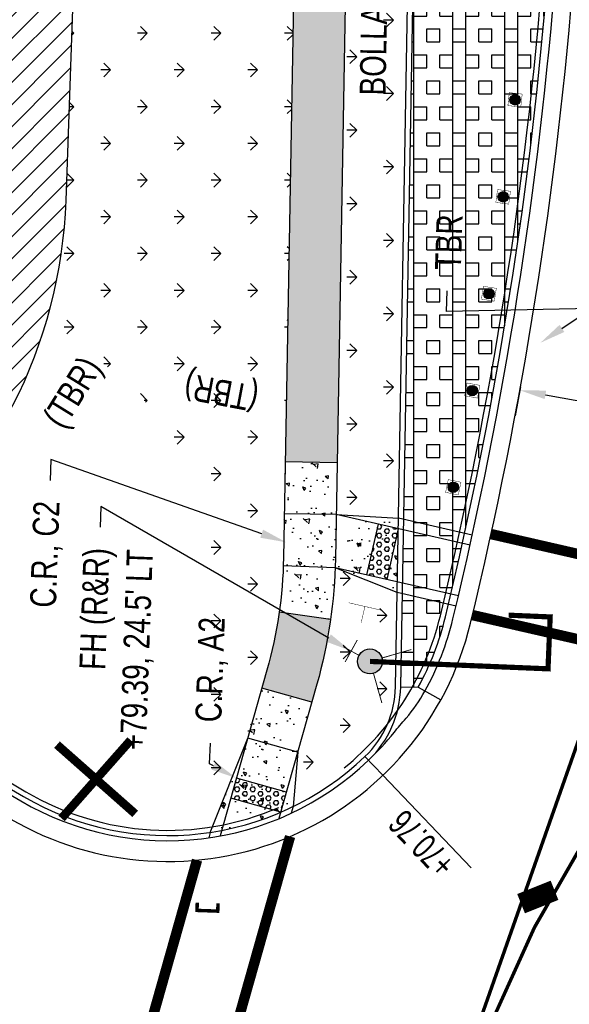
# Model space of a CAD drawing. Header units: feet. Extents: x 161194 to 165526, y 286511 to 289383.
# Tile 8 of 34: x 161374 to 161426, y 288899 to 288994. Entities that reach past the tile are written whole.
import ezdxf
from ezdxf import colors
from ezdxf.entities.mleader import LeaderData, LeaderLine
from ezdxf.math import Vec2, Vec3

# ---------------------------------------------------------------- set-up
doc = ezdxf.new("R2010")
doc.units = ezdxf.units.FT
doc.header["$MEASUREMENT"] = 0
for name, color, linetype in [('DR_P_Text', 1, 'Continuous'), ('DR_P_Underdrain', 1, 'Continuous'), ('PM_P_Edge_Line', 7, 'Continuous'), ('PV_P_Curb', 6, 'Continuous'), ('PV_P_Drive', 1, 'Continuous'), ('PV_P_EOP', 7, 'Continuous'), ('PV_P_Walk', 4, 'Continuous'), ('RD_P_Cells', 1, 'Continuous'), ('RD_P_Text', 1, 'Continuous'), ('SC_Shading1', 247, 'Continuous'), ('SC_Shading2', 255, 'Continuous'), ('SN_P_Signs', 1, 'Continuous'), ('UT_X_Water_Cells', 141, 'Continuous'), ('VG_P_Text', 2, 'Continuous')]:
    doc.layers.add(name, color=color, linetype=linetype)
doc.layers.add('UT_P_Water', color=5, linetype='Continuous', true_color=0x0000ff)
doc.styles.add('Slanted-Normal', font='font31.shx', dxfattribs={"height": 0.1})
doc.styles.get("Standard").update_dxf_attribs({"font": 'font31.shx'})
doc.dimstyles.new('COEC', dxfattribs={"dimscale": 13.9, "dimtxt": 0.18, "dimasz": 0.18, "dimexe": 0.18, "dimexo": 0.0625, "dimgap": 0.09, "dimtad": 1, "dimzin": 0, "dimdsep": 46, "dimtxsty": 'Standard', "dimcen": 0.09, "dimclrd": 256, "dimclre": 256, "dimclrt": 256, "dimaunit": 1, "dimadec": 4, "dimazin": 0, "dimtfac": 1, "dimtofl": 0, "dimtmove": 0, "dimatfit": 3, "dimfxl": 1, "dimtolj": 1, "dimtzin": 0, "dimlwd": -1, "dimlwe": -1, "dimarcsym": 0})

# ---------------------------------------------------------------- blocks, each defined once
blk = doc.blocks.new('*D1315')
at = {"layer": 'Defpoints', "color": 0, "transparency": 16777216}
for p in [(161421.8981445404, 288959.2072913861), (161439.5737382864, 288956.0565203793), (161439.3382628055, 288954.7355202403)]:
    blk.add_point(p, dxfattribs=at)
at = {"layer": 'DR_P_Text', "transparency": 16777216}
for p, q in [((161421.7226553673, 288958.2228100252), (161421.2239461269, 288955.4250878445)), ((161424.1238724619, 288957.4475683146), (161436.877059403, 288955.1742431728)), ((161439.3982491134, 288955.0720390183), (161438.899539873, 288952.2743168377))]:
    blk.add_line(p, q, dxfattribs=at)
for points in [[(161424.1969929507, 288957.8577688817), (161424.0507519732, 288957.0373677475), (161421.6626690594, 288957.8862912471)], [(161436.9501798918, 288955.5844437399), (161436.8039389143, 288954.7640426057), (161439.3382628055, 288954.7355202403)]]:
    blk.add_solid(points, dxfattribs=at)
at = {"layer": 'DR_P_Text', "transparency": 16777216, "insert": (161430.8953165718, 288958.5259888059), "char_height": 2.5, "attachment_point": 5, "rotation": 349.8928737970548}
blk.add_mtext("\\A1;{\\W0.8;18.0'}", dxfattribs=at)
blk = doc.blocks.new('FH')
at = {"layer": 'Defpoints'}
blk.add_point((-4.166666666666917e-05, 0.0001572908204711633), dxfattribs=at)
at = {"layer": 'UT_X_Water_Cells', "color": 133, "linetype": 'Continuous', "lineweight": 0}
for p, q in [((-8.333333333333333e-05, 0.06016666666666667), (-8.333333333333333e-05, 0.1461666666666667)), ((0.05991666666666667, 0.1031666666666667), (-0.06008333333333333, 0.1031666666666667)), ((-0.04233333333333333, -0.04241666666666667), (-0.1463333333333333, -0.1463333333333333)), ((0.04225, -0.04241666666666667), (0.14625, -0.1463333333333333))]:
    blk.add_line(p, q, dxfattribs=at)
for start, end in [(68.13946111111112, 112.0379833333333), (140.0209916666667, 184.0629333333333), (356.016475, 39.98885277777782), (211.8787722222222, 255.8479305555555), (283.8238944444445, 329.9096694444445)]:
    blk.add_arc((0, 0), 0.06, start, end, dxfattribs=at)

msp = doc.modelspace()

# ---------------------------------------------------------------- hatches: boundary and pattern name
at = {"layer": 'RD_P_Cells'}
h = msp.add_hatch(color=1, dxfattribs=at)
h.dxf.hatch_style = 1
edge = h.paths.add_edge_path()
edge.add_arc((161421.1995269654, 288985.8436367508), 0.5, 0, 360)
h = msp.add_hatch(color=1, dxfattribs=at)
h.dxf.hatch_style = 1
edge = h.paths.add_edge_path()
edge.add_arc((161420.0524865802, 288976.5078926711), 0.5, 0, 360)
h = msp.add_hatch(color=1, dxfattribs=at)
h.dxf.hatch_style = 1
edge = h.paths.add_edge_path()
edge.add_arc((161418.6802573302, 288967.1800776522), 0.5, 0, 360)
h = msp.add_hatch(color=1, dxfattribs=at)
h.dxf.hatch_style = 1
edge = h.paths.add_edge_path()
edge.add_arc((161417.0810380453, 288957.8602551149), 0.5, 0, 360)
h = msp.add_hatch(color=1, dxfattribs=at)
h.dxf.hatch_style = 1
edge = h.paths.add_edge_path()
edge.add_arc((161415.252598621, 288948.5484519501), 0.5, 0, 360)
at = {"layer": 'SC_Shading1'}
h = msp.add_hatch(dxfattribs=at)
h.set_pattern_fill('GRASS', color=256, scale=5, angle=90)
h.set_pattern_definition([(180, (69.98679537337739, -19.96842084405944), (-3.535533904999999, -3.535533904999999), [0.9375, -6.133567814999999]), (135, (69.98679537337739, -19.96842084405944), (-3.535533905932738, -3.535533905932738), [0.9375, -4.0625]), (225, (69.98679537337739, -19.96842084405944), (3.535533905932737, -3.535533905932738), [0.9375, -4.0625])])
edge = h.paths.add_edge_path()
edge.add_line((161377.9763131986, 288976.1707638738), (161378.5695410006, 288993.0186978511))
edge.add_line((161378.5695410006, 288993.0186978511), (161378.5835923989, 288993.0289194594))
edge.add_arc((161365.6728039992, 289021.7043015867), 31.44782977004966, 294.2391536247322, 297.6987552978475)
edge.add_arc((161372.9265721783, 289007.8871798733), 15.84238183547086, 297.6987552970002, 311.0617994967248)
edge.add_arc((161357.0068776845, 289026.1608485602), 40.07796806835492, 311.0617994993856, 317.598586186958)
edge.add_line((161386.6020003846, 288999.1354487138), (161387.454868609, 289000.0932769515))
edge.add_line((161387.454868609, 289000.0932769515), (161387.4805963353, 289000.1115406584))
edge.add_line((161387.4805963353, 289000.1115406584), (161389.8849999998, 289003.1170000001))
edge.add_arc((161379.1042275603, 289011.128020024), 13.43136241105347, 323.3845484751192, 344.2375677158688)
edge.add_arc((161365.6599141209, 289014.9322175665), 27.40352913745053, 344.2187344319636, 358.7575021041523)
edge.add_line((161393.057, 289014.338), (161390.2850000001, 289021.2820000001))
edge.add_arc((161373.130396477, 289012.5710789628), 19.23955735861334, 26.92096467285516, 34.77632201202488)
edge.add_arc((161382.2776420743, 289018.9229756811), 8.103189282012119, 34.77632201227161, 46.89359665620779)
edge.add_arc((161367.3414999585, 289002.9654412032), 29.96025330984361, 46.89359666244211, 51.17480077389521)
edge.add_arc((161363.2153500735, 288997.8381651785), 36.54159605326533, 51.17480074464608, 55.05118403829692)
edge.add_arc((161379.6947050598, 289021.4179279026), 7.774004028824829, 55.0511840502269, 70.27298985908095)
edge.add_arc((161376.2499785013, 289011.8114516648), 17.97942056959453, 70.27298984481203, 80.26546991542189)
edge.add_line((161379.29, 289029.5320000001), (161379.1511029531, 289029.5483988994))
edge.add_arc((161364.7043615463, 289025.5121057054), 15.00000000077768, 15.60989843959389, 73.85656077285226)
edge.add_line((161368.8750064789, 289039.920635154), (161368.8837324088, 289039.95989946))
edge.add_line((161368.8837324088, 289039.95989946), (161371.1060000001, 289039.8799999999))
edge.add_line((161371.1060000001, 289039.8799999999), (161371.8713514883, 289059.6393529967))
edge.add_line((161371.8713514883, 289059.6393529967), (161372.234559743, 289059.632016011))
edge.add_arc((161372.9658661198, 289081.6198578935), 21.99999999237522, 268.095068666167, 281.3586873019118)
edge.add_line((161377.2987764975, 289060.0507622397), (161377.3779921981, 289060.0641562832))
edge.add_line((161377.3779921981, 289060.0641562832), (161377.0138816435, 289051.34851483))
edge.add_line((161377.0138816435, 289051.34851483), (161376.5290000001, 289039.7420000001))
edge.add_line((161376.5290000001, 289039.7420000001), (161379.7239999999, 289039.9449999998))
edge.add_arc((161375.2926602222, 289059.9096888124), 20.45056409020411, 282.5144280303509, 292.3564484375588)
edge.add_arc((161379.6903666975, 289049.216991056), 8.888833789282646, 292.3564484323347, 307.3089393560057)
edge.add_arc((161366.6595564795, 289066.3168392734), 30.38782967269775, 307.3089393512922, 312.0969365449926)
edge.add_line((161387.0311608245, 289043.7687145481), (161389.398, 289046.0499999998))
edge.add_arc((161380.2703753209, 289054.9280496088), 12.73315739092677, 315.7941209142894, 330.8611539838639)
edge.add_line((161391.3920534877, 289048.7279228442), (161391.6343482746, 289049.1732898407))
edge.add_line((161391.6343482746, 289049.1732898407), (161391.6653235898, 289049.1825772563))
edge.add_arc((161466.150104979, 289102.3264135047), 91.49999994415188, 215.5073195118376, 219.8243529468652)
edge.add_arc((161389.3489667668, 289038.2827943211), 8.499999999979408, 5.087005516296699, 39.824352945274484, ccw=False)
edge.add_line((161397.8154869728, 289039.0364756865), (161399.7476642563, 289017.3312581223))
edge.add_arc((161311.5962479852, 289009.4841050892), 88.5000000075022, -1.0168936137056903, 5.087005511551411, ccw=False)
edge.add_line((161400.082309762, 289007.9134770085), (161399.495161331, 288974.834702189))
edge.add_line((161399.495161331, 288974.834702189), (161398.9080129, 288941.7559273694))
edge.add_arc((161356.4147064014, 288942.5101837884), 42.49999999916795, 344.2142185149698, 358.98310639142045, ccw=False)
edge.add_line((161397.3118415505, 288930.9484219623), (161395.4610916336, 288924.4018098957))
edge.add_line((161395.4610916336, 288924.4018098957), (161391.8576336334, 288915.3312970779))
edge.add_line((161391.8576336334, 288915.3312970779), (161389.5500807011, 288915.0827232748))
edge.add_line((161389.5500807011, 288915.0827232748), (161389.5401191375, 288915.1574558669))
edge.add_line((161389.5401191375, 288915.1574558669), (161390.443, 288943.0860000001))
edge.add_arc((161367.7916543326, 288944.6277441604), 22.70375377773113, 356.1062180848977, 365.9900956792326)
edge.add_arc((161381.3714347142, 288946.0526632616), 9.049420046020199, 5.990095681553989, 21.67508223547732)
edge.add_arc((161358.9447918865, 288937.1393140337), 33.18242862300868, 21.67508223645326, 32.19832708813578)
edge.add_arc((161372.592070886, 288945.7329078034), 17.05487214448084, 32.1983270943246, 46.89640067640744)
edge.add_arc((161357.1938897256, 288929.2801244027), 39.58924732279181, 46.89640067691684, 56.56401746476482)
edge.add_arc((161371.7909424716, 288951.3874939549), 13.09755546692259, 56.56401745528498, 71.80176409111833)
edge.add_line((161375.8813833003, 288963.8299315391), (161375.8767706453, 288963.8402938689))
edge.add_arc((161331.0054213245, 288977.824642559), 46.99999998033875, 342.6901303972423, 357.9834077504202)
at = {"layer": 'SC_Shading1', "true_color": 0x7ac1d6}
h = msp.add_hatch(dxfattribs=at)
h.set_pattern_fill('BOX', color=133, scale=5)
h.set_pattern_definition([(90, (-34.79749868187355, 38.91155281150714), (-5, 3.061616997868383e-16), []), (90, (-33.54749868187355, 38.91155281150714), (-5, 3.061616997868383e-16), []), (0, (-34.79749868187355, 38.91155281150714), (0, 5), [-1.25, 1.25]), (0, (-34.79749868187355, 40.16155281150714), (0, 5), [-1.25, 1.25]), (0, (-34.79749868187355, 41.41155281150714), (0, 5), [1.25, -1.25]), (0, (-34.79749868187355, 42.66155281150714), (0, 5), [1.25, -1.25]), (90, (-32.29749868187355, 38.91155281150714), (-5, 3.061616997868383e-16), [1.25, -1.25]), (90, (-31.04749868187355, 38.91155281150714), (-5, 3.061616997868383e-16), [1.25, -1.25])])
edge = h.paths.add_edge_path()
edge.add_arc((161387.7611700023, 288942.5244761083), 27.50000000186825, 331.25112966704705, 346.41977044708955, ccw=False)
edge.add_line((161411.871416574, 288929.297760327), (161410.1892218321, 288929.3276192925))
edge.add_line((161410.1892218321, 288929.3276192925), (161411.5804985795, 289007.7093840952))
edge.add_arc((161311.596248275, 289009.4841050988), 99.99999971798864, 358.9831063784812, 365.0870055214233)
edge.add_line((161411.2023680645, 289018.3509446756), (161409.270190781, 289040.0561622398))
edge.add_line((161409.270190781, 289040.0561622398), (161409.2371863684, 289040.3943627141))
edge.add_line((161409.2371863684, 289040.3943627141), (161411.3408407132, 289041.8182593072))
edge.add_arc((161347.1607197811, 288998.3767805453), 77.49999999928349, 4.624357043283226, 34.09281915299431, ccw=False)
edge.add_arc((161387.0305075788, 289001.6016868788), 37.50000000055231, -4.429120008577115, 4.624357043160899, ccw=False)
edge.add_arc((161028.1056001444, 289029.4029605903), 397.499999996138, 346.41977044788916, 355.57087999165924, ccw=False)
at = {"layer": 'SC_Shading1'}
h = msp.add_hatch(dxfattribs=at)
h.set_pattern_fill('ANSI31', color=256, scale=12)
h.set_pattern_definition([(45, (-3.438726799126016, 117.8500592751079), (-1.060660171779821, 1.060660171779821), [])])
edge = h.paths.add_edge_path()
edge.add_line((161363.9849836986, 288976.6634085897), (161365.338855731, 289015.1139777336))
edge.add_arc((161350.3481455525, 289015.641811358), 14.99999999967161, 357.9834077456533, 449.4807186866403)
edge.add_line((161350.4840912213, 289030.6411953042), (161347.2739695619, 289030.6702899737))
edge.add_line((161347.2739695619, 289030.6702899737), (161347.3646000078, 289040.6698792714))
edge.add_line((161347.3646000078, 289040.6698792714), (161364.8403072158, 289040.5114896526))
edge.add_arc((161364.704361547, 289025.5121057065), 14.99999999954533, -2.01659225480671, 89.48071868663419, ccw=False)
edge.add_line((161379.6950717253, 289024.984272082), (161377.9763131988, 288976.1707638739))
edge.add_arc((161331.005421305, 288977.8246425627), 47.0000000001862, 310.71895382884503, 357.9834077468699, ccw=False)
edge.add_line((161361.6658320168, 288942.2024694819), (161352.6814990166, 288952.9419647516))
edge.add_arc((161331.0054213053, 288977.8246425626), 32.99999999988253, 311.0601398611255, 357.9834077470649)
h = msp.add_hatch(dxfattribs=at)
h.set_pattern_fill('GRASS', color=256, scale=5, angle=90)
h.set_pattern_definition([(180, (118.4270578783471, 83.83454682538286), (-3.535533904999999, -3.535533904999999), [0.9375, -6.133567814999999]), (135, (118.4270578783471, 83.83454682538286), (-3.535533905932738, -3.535533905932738), [0.9375, -4.0625]), (225, (118.4270578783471, 83.83454682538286), (3.535533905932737, -3.535533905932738), [0.9375, -4.0625])])
edge = h.paths.add_edge_path()
edge.add_arc((161311.5962479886, 289009.4841050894), 93.50000000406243, 358.9831063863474, 365.087005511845)
edge.add_line((161404.7279702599, 289017.774600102), (161403.0278405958, 289036.8730982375))
edge.add_line((161403.0278405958, 289036.8730982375), (161408.7721601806, 289040.0118280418))
edge.add_line((161408.7721601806, 289040.0118280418), (161410.7043374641, 289018.3066104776))
edge.add_arc((161311.5962483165, 289009.484105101), 99.49999967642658, -1.0168936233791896, 5.087005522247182, ccw=False)
edge.add_line((161411.0805773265, 289007.7182577), (161409.9774298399, 288945.569122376))
edge.add_line((161409.9774298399, 288945.569122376), (161403.9826360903, 288945.9156779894))
edge.add_line((161403.9826360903, 288945.9156779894), (161405.0815222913, 289007.8247409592))
h = msp.add_hatch(dxfattribs=at)
h.set_pattern_fill('AR-CONC', color=256, scale=0.5, angle=90)
h.set_pattern_definition([(140, (-58.71760824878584, 27.62936063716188), (0.3137606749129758, 3.586300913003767), [0.375, -4.125]), (85.00000000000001, (-58.71760824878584, 27.62936063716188), (-3.760960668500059, -0.6937566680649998), [0.3, -3.3]), (190.45144446, (-58.69146152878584, 27.92821904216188), (-3.447199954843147, 2.89254423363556), [0.31870096, -3.50571056]), (136.1842, (-59.71760824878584, 27.62936063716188), (0.827596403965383, 5.336206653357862), [0.5624999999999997, -6.187499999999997]), (186.63563549, (-59.64864171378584, 28.07404436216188), (-4.870593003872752, 4.673309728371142), [0.47805171, -5.258568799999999]), (81.18416399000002, (-59.71760824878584, 27.62936063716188), (-4.870593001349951, 4.673309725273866), [0.45, -4.950000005]), (111, (-59.46760824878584, 28.12936063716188), (2.013094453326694, 2.984535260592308), [0.375, -4.125]), (56.00000000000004, (-59.46760824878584, 28.12936063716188), (-3.625750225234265, 1.216576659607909), [0.3, -3.3]), (161.45144474, (-59.29985037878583, 28.37807190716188), (-1.612655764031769, 4.201111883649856), [0.3187009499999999, -3.505710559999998]), (127.5, (-58.71760824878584, 27.62936063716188), (-1.664469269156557, 0.06079927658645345), [0, -3.26, 0, -3.35, 0, -3.3125]), (97.49999999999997, (-58.71760824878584, 27.62936063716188), (-1.972058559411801, 1.315347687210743), [0, -1.91, 0, -3.185, 0, -1.2625]), (57.49999999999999, (-58.71760824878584, 26.51436063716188), (0.1127743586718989, 2.669112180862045), [0, -1.249999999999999, 0, -3.899999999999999, 0, -5.174999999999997]), (47.5, (-58.71760824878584, 26.01436063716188), (-0.5005249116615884, 2.915930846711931), [0, -1.625, 0, -2.59, 0, -3.675])])
edge = h.paths.add_edge_path()
edge.add_line((161404.0713721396, 288950.9148905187), (161403.9826360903, 288945.9156779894))
edge.add_line((161403.9826360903, 288945.9156779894), (161409.9774298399, 288945.569122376))
edge.add_line((161409.9774298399, 288945.569122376), (161409.8504811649, 288938.4170865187))
edge.add_line((161409.8504811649, 288938.4170865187), (161403.8842278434, 288940.8088507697))
edge.add_arc((161356.4147062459, 288942.5101838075), 47.50000015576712, 351.9050388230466, 357.94736722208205, ccw=False)
edge.add_line((161403.4414185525, 288935.8215109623), (161398.491238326, 288936.5255817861))
edge.add_arc((161356.4147066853, 288942.5101837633), 42.4999997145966, 351.9050387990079, 358.9831064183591)
edge.add_line((161398.9080128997, 288941.7559273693), (161399.0721596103, 288951.003626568))
edge.add_line((161399.0721596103, 288951.003626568), (161404.0713721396, 288950.9148905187))
h = msp.add_hatch(dxfattribs=at)
h.set_pattern_fill('HEX', color=256, scale=2)
h.set_pattern_definition([(0, (-47.49723542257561, 28.08516161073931), (0, 0.4330127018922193), [0.25, -0.5]), (120, (-47.49723542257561, 28.08516161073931), (-0.375, -0.2165063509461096), [0.2499999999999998, -0.4999999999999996]), (59.99999999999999, (-47.24723542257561, 28.08516161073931), (-0.3749999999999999, 0.2165063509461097), [0.25, -0.5])])
h.paths.add_polyline_path([(161408.0097320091, 288944.9937288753), (161409.9592943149, 288944.5474029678), (161408.8434795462, 288939.6734972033), (161406.8939172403, 288940.1198231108)])
h = msp.add_hatch(dxfattribs=at)
h.set_pattern_fill('GRASS', color=256, scale=5, angle=90)
h.set_pattern_definition([(180, (93.03945728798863, 22.99444072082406), (-3.535533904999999, -3.535533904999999), [0.9375, -6.133567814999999]), (135, (93.03945728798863, 22.99444072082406), (-3.535533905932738, -3.535533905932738), [0.9375, -4.0625]), (225, (93.03945728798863, 22.99444072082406), (3.535533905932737, -3.535533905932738), [0.9375, -4.0625])])
edge = h.paths.add_edge_path()
edge.add_arc((161356.414706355, 288942.510183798), 47.50000004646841, 344.214218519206, 357.947367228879)
edge.add_line((161403.8842278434, 288940.8088507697), (161409.8504811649, 288938.4170865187))
edge.add_line((161409.8504811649, 288938.4170865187), (161409.6893005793, 288929.3364928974))
edge.add_arc((161400.1907967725, 288929.5050913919), 9.500000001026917, 313.67245946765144, 358.9831063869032, ccw=False)
edge.add_arc((161387.7611699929, 288942.5244761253), 27.50000002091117, 296.0421638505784, 313.6724594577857, ccw=False)
edge.add_line((161399.8345623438, 288917.8165179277), (161400.2725192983, 288923.041602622))
edge.add_line((161400.2725192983, 288923.041602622), (161402.1232692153, 288929.5882146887))
h = msp.add_hatch(dxfattribs=at)
h.set_pattern_fill('AR-CONC', color=256, scale=0.5, angle=90)
h.set_pattern_definition([(140, (-64.01273831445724, 7.364546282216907), (0.3137606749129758, 3.586300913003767), [0.375, -4.125]), (85.00000000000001, (-64.01273831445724, 7.364546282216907), (-3.760960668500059, -0.6937566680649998), [0.3, -3.3]), (190.45144446, (-63.98659159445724, 7.663404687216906), (-3.447199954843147, 2.89254423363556), [0.31870096, -3.50571056]), (136.1842, (-65.01273831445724, 7.364546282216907), (0.827596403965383, 5.336206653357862), [0.5624999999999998, -6.187499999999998]), (186.63563549, (-64.94377177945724, 7.809230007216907), (-4.870593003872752, 4.673309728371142), [0.47805171, -5.258568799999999]), (81.18416399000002, (-65.01273831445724, 7.364546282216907), (-4.870593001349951, 4.673309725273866), [0.45, -4.950000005]), (111, (-64.76273831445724, 7.864546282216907), (2.013094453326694, 2.984535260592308), [0.375, -4.125]), (56.00000000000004, (-64.76273831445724, 7.864546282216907), (-3.625750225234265, 1.216576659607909), [0.3, -3.3]), (161.45144474, (-64.59498044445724, 8.113257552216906), (-1.612655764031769, 4.201111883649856), [0.3187009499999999, -3.505710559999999]), (127.5, (-64.01273831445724, 7.364546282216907), (-1.664469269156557, 0.06079927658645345), [0, -3.26, 0, -3.35, 0, -3.3125]), (97.5, (-64.01273831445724, 7.364546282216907), (-1.972058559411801, 1.315347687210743), [0, -1.91, 0, -3.185, 0, -1.2625]), (57.49999999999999, (-64.01273831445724, 6.249546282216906), (0.1127743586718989, 2.669112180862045), [0, -1.25, 0, -3.899999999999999, 0, -5.174999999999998]), (47.5, (-64.01273831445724, 5.749546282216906), (-0.5005249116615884, 2.915930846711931), [0, -1.625, 0, -2.59, 0, -3.675])])
edge = h.paths.add_edge_path()
edge.add_line((161401.632726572, 288927.8530302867), (161400.2725192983, 288923.041602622))
edge.add_line((161400.2725192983, 288923.041602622), (161399.8345623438, 288917.8165179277))
edge.add_arc((161387.7611700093, 288942.524476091), 27.49999998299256, 278.5667959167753, 296.0421638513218, ccw=False)
edge.add_line((161391.8576336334, 288915.3312970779), (161395.4610916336, 288924.4018098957))
edge.add_line((161395.4610916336, 288924.4018098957), (161396.8212989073, 288929.2132375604))
edge.add_line((161396.8212989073, 288929.2132375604), (161401.632726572, 288927.8530302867))
h = msp.add_hatch(dxfattribs=at)
h.set_pattern_fill('HEX', color=256, scale=2)
h.set_pattern_definition([(0, (-58.17042040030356, 5.400949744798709), (0, 0.4330127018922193), [0.25, -0.5]), (120, (-58.17042040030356, 5.400949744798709), (-0.375, -0.2165063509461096), [0.2499999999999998, -0.4999999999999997]), (59.99999999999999, (-57.92042040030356, 5.400949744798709), (-0.3749999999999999, 0.2165063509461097), [0.25, -0.5])])
h.paths.add_polyline_path([(161394.3729258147, 288920.552667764), (161399.1843534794, 288919.1924604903), (161398.6402705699, 288917.2678894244), (161393.8288429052, 288918.6280966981)])
at = {"layer": 'SC_Shading2'}
h = msp.add_hatch(color=256, dxfattribs=at)
h.dxf.hatch_style = 1
edge = h.paths.add_edge_path()
edge.add_line((161398.4908765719, 289031.4494502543), (161403.4711825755, 289031.892792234))
edge.add_line((161403.4711825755, 289031.892792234), (161404.7279702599, 289017.774600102))
edge.add_arc((161311.5962482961, 289009.4841051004), 93.49999969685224, -1.0168936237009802, 5.087005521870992, ccw=False)
edge.add_line((161405.0815222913, 289007.8247409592), (161404.0713721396, 288950.9148905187))
edge.add_line((161404.0713721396, 288950.9148905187), (161399.0721596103, 288951.003626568))
edge.add_line((161399.0721596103, 288951.003626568), (161400.082309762, 289007.9134770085))
edge.add_arc((161311.5962483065, 289009.4841051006), 88.4999996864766, 358.9831063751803, 365.0870055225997)
edge.add_line((161399.7476642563, 289017.3312581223), (161398.4908765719, 289031.4494502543))
h = msp.add_hatch(color=256, dxfattribs=at)
h.dxf.hatch_style = 1
edge = h.paths.add_edge_path()
edge.add_arc((161356.4147063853, 288942.5101837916), 42.50000001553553, 344.21421851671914, 351.905038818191, ccw=False)
edge.add_line((161397.3118415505, 288930.9484219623), (161396.8212989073, 288929.2132375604))
edge.add_line((161396.8212989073, 288929.2132375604), (161401.632726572, 288927.8530302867))
edge.add_line((161401.632726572, 288927.8530302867), (161402.1232692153, 288929.5882146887))
edge.add_arc((161356.4147064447, 288942.5101837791), 47.4999999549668, 344.2142185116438, 351.9050388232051)
edge.add_line((161403.4414185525, 288935.8215109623), (161398.491238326, 288936.5255817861))
at = {"layer": 'UT_P_Water'}
h = msp.add_hatch(color=256, dxfattribs=at)
h.dxf.hatch_style = 1
edge = h.paths.add_edge_path()
edge.add_arc((161407.2292151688, 288931.7860168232), 1.199824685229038, 421.0886066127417, 781.0886066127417)

# ---------------------------------------------------------------- linework, layer by layer
at = {"layer": 'DR_P_Underdrain', "flags": 128}
for points in [[(161404.7548073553, 288921.5431441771, 0.1647167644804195), (161414.0063061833, 288936.1846948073, 0.03995048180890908), (161423.920011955, 288998.7443337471, 0.0395238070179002), (161423.9100612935, 289004.5847252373)], [(161253.3294386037, 288992.677452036, -0.2099692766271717), (161348.859620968, 288941.03426585, 0.09519770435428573), (161372.9813551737, 288919.89082131), (161374.1147279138, 288919.2269522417, 0.2388336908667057), (161398.4714630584, 288917.7396092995)]]:
    msp.add_lwpolyline(points, format="xyb", dxfattribs=at)
at = {"layer": 'PM_P_Edge_Line', "const_width": 1, "flags": 128}
for points in [[(161434.1225990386, 288940.5543482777), (161418.8912170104, 288944.0413670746)], [(161431.4517349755, 288932.9588361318), (161417.1059133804, 288936.2431178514)], [(161387.0102373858, 288870.6153941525), (161399.5390149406, 288914.9331302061)], [(161381.4436591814, 288880.3321570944), (161390.5821172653, 288912.6573996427)]]:
    msp.add_lwpolyline(points, dxfattribs=at)
at = {"layer": 'PM_P_Edge_Line', "color": 2, "const_width": 0.333}
msp.add_lwpolyline([(161398.1733906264, 288768.2805105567), (161399.5809469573, 288808.2557377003, -0.07863137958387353), (161415.7274927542, 288891.2561313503), (161430.4706887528, 288933.1834333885)], format="xyb", dxfattribs=at)
at = {"layer": 'PM_P_Edge_Line', "color": 2, "const_width": 0.333, "flags": 128}
msp.add_lwpolyline([(161399.1727713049, 288768.2453216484), (161400.5803276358, 288808.220548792, -0.08561412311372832), (161419.3216467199, 288897.9037296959, -0.09697419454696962), (161438.8195301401, 288928.3121956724, -0.08982878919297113)], format="xyb", dxfattribs=at)
at = {"layer": 'PM_P_Edge_Line', "color": 2, "const_width": 2, "flags": 128}
msp.add_lwpolyline([(161424.9993608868, 288909.754900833), (161421.7790751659, 288908.4658682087)], dxfattribs=at)
at = {"layer": 'PV_P_Curb', "flags": 128}
for points in [[(161407.0961449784, 288922.2720998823, 0.2003218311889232), (161410.1892218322, 288929.3276192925), (161411.5804985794, 289007.7093840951, 0.02663958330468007), (161411.2023680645, 289018.3509446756), (161409.270190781, 289040.0561622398, 0.1527417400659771), (161404.7091944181, 289051.0915181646)], [(161415.2213587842, 288935.8911864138, 0.03995048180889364), (161425.1662789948, 288998.6478015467, 0.0395238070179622), (161425.1559921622, 289004.6855035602, 0.1409790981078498), (161409.8810105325, 289045.1659633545, 0.03264234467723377), (161407.3417483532, 289048.1430472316, -0.01852069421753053), (161405.1083948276, 289050.6165535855)], [(161414.4923272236, 288936.0672914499, 0.03995048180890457), (161424.4185187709, 288998.705720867)], [(161243.5354003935, 288992.6218874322, -0.2289954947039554), (161348.4650165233, 288940.727203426, 0.09519770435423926), (161372.7286432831, 288919.4593856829), (161373.8620160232, 288918.7955166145)], [(161243.5308688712, 288992.1219079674, -0.2289954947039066), (161348.0704120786, 288940.420141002, 0.09519770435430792), (161372.4759313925, 288919.0279500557), (161373.6093041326, 288918.3640809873, 0.3347503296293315), (161407.0961449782, 288922.2720998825, 0.3347503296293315)], [(161407.096144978, 288922.2720998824, 0.03236430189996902), (161409.5480565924, 288924.9366515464, -0.00899509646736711), (161410.7029911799, 288926.3158081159, 0.05339391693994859), (161412.5289687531, 288928.9370317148)]]:
    msp.add_lwpolyline(points, format="xyb", dxfattribs=at)
for points in [[(161409.6893005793, 288929.3364928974), (161411.0805773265, 289007.7182577)], [(161410.189221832, 288929.3276192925), (161411.871416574, 288929.297760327)], [(161411.871416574, 288929.297760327), (161414.0632571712, 288928.0953316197)], [(161406.7508775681, 288922.6337494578), (161408.4772146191, 288920.8255015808)]]:
    msp.add_lwpolyline(points, dxfattribs=at)
at = {"layer": 'PV_P_Curb'}
for centre, radius, start, end in [((161387.761170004, 288942.5244761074), 27.5, 331.2511296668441, 346.4197704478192), ((161387.761170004, 288942.5244761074), 28.25, 331.2511296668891, 346.4197704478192), ((161400.1907967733, 288929.5050913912), 9.5, 313.6724594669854, 358.9831063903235), ((161387.761170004, 288942.5244761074), 27.5, 239.6405120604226, 313.6724594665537)]:
    msp.add_arc(centre, radius, start, end, dxfattribs=at)
at = {"layer": 'PV_P_Drive', "flags": 128}
msp.add_lwpolyline([(161377.9763131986, 288976.1707638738), (161379.6950717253, 289024.984272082)], dxfattribs=at)
at = {"layer": 'PV_P_Drive'}
msp.add_arc((161331.0054213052, 288977.8246425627), 47, 307.8883576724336, 357.9834077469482, dxfattribs=at)
at = {"layer": 'PV_P_EOP', "flags": 128}
for points in [[(161416.9224324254, 288935.4802746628, 0.0399504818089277), (161426.9110528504, 288998.5126564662)], [(161243.512742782, 288990.1219901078, -0.2289954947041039), (161346.4919942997, 288939.1918913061, 0.095197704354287), (161371.4650838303, 288917.3022075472), (161372.5984565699, 288916.638338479, 0.5028342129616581), (161416.9224324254, 288935.4802746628)], [(161412.9705422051, 288797.7780834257), (161413.3224312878, 288807.7718902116, -0.1265633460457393), (161442.9411164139, 288908.1295359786, -0.253460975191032), (161492.0966353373, 288937.2987519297, 0.03987586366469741), (161501.9796208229, 288938.4784067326)]]:
    msp.add_lwpolyline(points, format="xyb", dxfattribs=at)
at = {"layer": 'PV_P_Walk', "flags": 128}
for points in [[(161384.856363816, 289129.3447627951, -0.04153520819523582), (161381.5973165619, 289121.7192747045, 0.1669113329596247), (161376.0417711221, 289086.4286727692, 0.06935285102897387), (161383.8229784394, 289062.3952949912, 0.06094180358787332), (161395.8770635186, 289043.7265019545, -0.1527417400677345), (161397.8154869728, 289039.0364756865), (161399.7476642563, 289017.3312581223, -0.02663958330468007), (161400.082309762, 289007.9134770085), (161398.9080129, 288941.7559273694, -0.06453078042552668), (161397.3118415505, 288930.9484219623), (161392.797853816, 288914.981204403)], [(161385.048698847, 289117.4529437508, 0.1558491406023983), (161380.9657237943, 289087.297401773, 0.1308476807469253), (161399.7171204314, 289046.9286829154, -0.1527417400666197), (161402.7957929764, 289039.4798176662), (161404.7279702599, 289017.774600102, -0.02663958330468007), (161405.0815222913, 289007.8247409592), (161403.9072254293, 288941.6671913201, -0.06453078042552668), (161402.1232692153, 288929.5882146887), (161398.4660436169, 288916.6516007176)]]:
    msp.add_lwpolyline(points, format="xyb", dxfattribs=at)
for points in [[(161404.0713721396, 288950.9148905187), (161399.0721596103, 288951.003626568)], [(161403.9826360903, 288945.9156779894), (161398.9834235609, 288946.0044140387)], [(161416.8624526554, 288942.9670182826), (161403.9826360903, 288945.9156779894)], [(161403.9826360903, 288945.9156779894), (161409.9774298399, 288945.569122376)], [(161417.0782724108, 288943.9434805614), (161409.9774298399, 288945.569122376)], [(161408.0097320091, 288944.9937288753), (161406.8939172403, 288940.1198231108)], [(161409.9592943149, 288944.5474029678), (161408.8434795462, 288939.6734972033)], [(161403.8842278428, 288940.8088507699), (161398.8874361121, 288940.9879384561)], [(161415.7466378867, 288938.0931125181), (161403.8842278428, 288940.8088507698)], [(161409.8504811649, 288938.4170865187), (161403.8842278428, 288940.8088507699)], [(161415.5161317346, 288937.1200124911), (161409.8504811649, 288938.4170865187)], [(161403.4414185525, 288935.8215109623), (161398.491238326, 288936.5255817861)], [(161401.632726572, 288927.8530302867), (161396.8212989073, 288929.2132375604)], [(161391.8576336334, 288915.3312970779), (161395.4610916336, 288924.4018098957)], [(161400.2725192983, 288923.041602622), (161395.4610916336, 288924.4018098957)], [(161400.2725192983, 288923.041602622), (161399.8345623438, 288917.8165179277)], [(161399.1843534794, 288919.1924604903), (161394.3729258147, 288920.552667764)], [(161398.6402705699, 288917.2678894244), (161393.8288429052, 288918.6280966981)], [(161399.8345623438, 288917.8165179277), (161399.6533083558, 288917.1753726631)], [(161391.8576336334, 288915.3312970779), (161391.7086006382, 288914.804126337)]]:
    msp.add_lwpolyline(points, dxfattribs=at)
at = {"layer": 'RD_P_Cells', "const_width": 0.04, "flags": 128}
for points in [[(161420.5094933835, 288985.2912748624), (161421.7518888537, 288985.1536031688), (161421.8895605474, 288986.3959986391), (161420.647165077, 288986.5336703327)], [(161419.3495125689, 288975.9720964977), (161420.5882827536, 288975.8049186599), (161420.7554605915, 288977.0436888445), (161419.5166904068, 288977.2108666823)], [(161417.9647112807, 288966.6611905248), (161419.1991444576, 288966.4645316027), (161419.3958033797, 288967.6989647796), (161418.1613702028, 288967.8956237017)], [(161416.3532912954, 288957.3586231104), (161417.5826700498, 288957.132508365), (161417.8087847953, 288958.3618871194), (161416.5794060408, 288958.5880018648)], [(161414.5130260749, 288948.0644246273), (161415.7366259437, 288947.808879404), (161415.992171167, 288949.0324792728), (161414.7685712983, 288949.2880244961)]]:
    msp.add_lwpolyline(points, close=True, dxfattribs=at)
at = {"layer": 'RD_P_Cells', "const_width": 0.3329999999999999, "flags": 128}
msp.add_lwpolyline([(161392.6039887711, 288908.49649442), (161392.5775970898, 288907.7469589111), (161390.5788357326, 288907.8173367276), (161390.6052274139, 288908.5668722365)], dxfattribs=at)
at = {"layer": 'RD_P_Cells'}
for centre in [(161421.1995269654, 288985.8436367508), (161420.0524865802, 288976.5078926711), (161418.6802573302, 288967.1800776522), (161417.0810380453, 288957.8602551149), (161415.252598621, 288948.5484519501)]:
    msp.add_circle(centre, 0.5, dxfattribs=at)
at = {"layer": 'RD_P_Text', "flags": 128}
msp.add_lwpolyline([(161408.4772146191, 288920.8255015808), (161416.9763943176, 288911.9230548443)], dxfattribs=at)
at = {"layer": 'SN_P_Signs', "const_width": 0.04199999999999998, "flags": 128}
for points in [[(161408.3059709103, 288936.718938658), (161405.1866712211, 288937.43306011)], [(161406.3892603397, 288935.5163495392), (161406.7463210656, 288937.0759993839)]]:
    msp.add_lwpolyline(points, dxfattribs=at)
at = {"layer": 'UT_P_Water', "flags": 128}
for points, const_width in [([(161420.584, 288936.2349999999), (161424.5805544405, 288936.0690102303), (161424.3730672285, 288931.0733171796), (161407.2323717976, 288931.7852254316)], 0.5), ([(161404.8452414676, 288931.7308562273), (161406.0055369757, 288933.8317404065)], 0.07999999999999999), ([(161404.6725723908, 288933.1970708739), (161406.1782060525, 288932.3655257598)], 0.07999999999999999), ([(161408.3834967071, 288932.1147795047), (161411.2083934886, 288932.9307621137)], 0.07999999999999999), ([(161408.379367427, 288927.8083979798), (161407.565649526, 288930.6339479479)], 0.07999999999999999)]:
    msp.add_lwpolyline(points, dxfattribs=dict(at, const_width=const_width))
at = {"layer": 'UT_P_Water'}
msp.add_circle((161407.2292151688, 288931.7860168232), 1.199824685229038, dxfattribs=at)
at = {"layer": 'VG_P_Text', "const_width": 0.8250000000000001, "elevation": 960.0449999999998, "flags": 128}
for points in [[(161377.5360208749, 288916.6793628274), (161384.1919791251, 288924.2086371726)], [(161377.0993628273, 288923.7719791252), (161384.6286371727, 288917.1160208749)]]:
    msp.add_lwpolyline(points, dxfattribs=at)

# ---------------------------------------------------------------- block references
at = {"layer": 'UT_P_Water', "xscale": 20, "yscale": 20, "zscale": 20, "rotation": 61.08860661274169}
msp.add_blockref('FH', (161407.2323717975, 288931.7852254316), dxfattribs=at)

# ---------------------------------------------------------------- texts
at = {"layer": 'DR_P_Text', "attachment_point": 5, "style": 'Slanted-Normal'}
for insert, char_height, rotation in [((161378.872302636, 288957.5080011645), 2.5, 58.27060946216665), ((161392.9633080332, 288958.0342148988), 2.499999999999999, 169.30455181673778)]:
    msp.add_mtext('{\\W0.8;(TBR)}', dxfattribs=dict(at, insert=insert, char_height=char_height, rotation=rotation))
at = {"layer": 'RD_P_Text', "insert": (161412.2366238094, 288914.232689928), "char_height": 2.499999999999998, "attachment_point": 5, "rotation": 133.6724594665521}
msp.add_mtext_dynamic_manual_height_columns('{\\W0.7;+70.76}', width=7.851670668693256, gutter_width=9.999999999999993, heights=[0], dxfattribs=at)

# ---------------------------------------------------------------- dimensions: what is measured, and where the dimension line sits
at = {"layer": 'DR_P_Text'}
dim = msp.add_aligned_dim(p1=(161421.8981445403, 288959.2072913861), p2=(161439.5737382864, 288956.0565203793), distance=-1.3418234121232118, text="{\\W0.8;18.0'}", dimstyle='COEC', override={"dimscale": 20, "dimtxt": 0.125, "dimasz": 0.125, "dimexe": 0.125, "dimexo": 0.05, "dimgap": 0.05}, dxfattribs=at)
dim.commit()
dim.dimension.update_dxf_attribs({"geometry": '*D1315', "text_midpoint": (161430.8953165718, 288958.5259888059)})

# ---------------------------------------------------------------- leaders
ml = msp.add_multileader_mtext('Standard', dxfattribs=at)
ml.set_content('{\\W0.8;BOLLARDS}', color=256, style='Slanted-Normal')
ml.set_leader_properties()
ml.build(insert=Vec2(0, 0))
ml.multileader.update_dxf_attribs({"dogleg_length": 0.1, "arrow_head_size": 2.5, "scale": 20})
ctx = ml.context
ctx.base_point, ctx.scale, ctx.char_height, ctx.arrow_head_size, ctx.plane_origin, ctx.plane_x_axis, ctx.plane_y_axis = Vec3(161407.4437326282, 288983.9583858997), 20, 2.5, 2.5, Vec3(161354.4137587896, 289029.93878986), Vec3(0.01774720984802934, 0.9998425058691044), Vec3(-0.9998425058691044, 0.01774720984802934)
ctx.text_align_type = 2
notes = []
notes.append((ctx, [(0, (1, 1, 0), (161407.8090997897, 289004.5424451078), (-0.01774720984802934, -0.9998425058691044), 2, [(3, [(161420.3668663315, 289014.0970137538), (161421.7726306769, 289004.6480146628), (161417.6622885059, 289023.5917449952), (161421.5001205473, 288995.2413309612)], 0, [])])]))
ctx.mtext.insert, ctx.mtext.text_direction, ctx.mtext.rotation, ctx.mtext.alignment, ctx.mtext.flow_direction = Vec3(161406.488307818, 289000.5652590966), Vec3(0.01774720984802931, 0.9998425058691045), 1.553048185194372, 3, 5
ml = msp.add_multileader_mtext('Standard', dxfattribs=at)
ml.set_content('{\\W0.8;TBR}', color=256, style='Slanted-Normal')
ml.set_leader_properties()
ml.build(insert=Vec2(0, 0))
ml.multileader.update_dxf_attribs({"dogleg_length": 0.1, "arrow_head_size": 2.5, "scale": 20})
ctx = ml.context
ctx.base_point, ctx.scale, ctx.char_height, ctx.arrow_head_size, ctx.plane_origin, ctx.plane_x_axis, ctx.plane_y_axis = Vec3(161414.672356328, 288967.4607695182), 20, 2.5, 2.5, Vec3(161364.8987257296, 289019.2362457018), Vec3(0.0312379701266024, 0.9995119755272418), Vec3(-0.9995119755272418, 0.0312379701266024)
notes.append((ctx, [(1, (1, 1, 0), (161414.6098803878, 288965.4617455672), (0.0312379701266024, 0.9995119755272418), 2, [(1, [(161423.6381387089, 288962.4551462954), (161428.563893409, 288965.7461717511)], 0, [])])]))
ctx.mtext.insert, ctx.mtext.text_direction, ctx.mtext.rotation, ctx.mtext.flow_direction = Vec3(161413.4854422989, 288969.4988409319), Vec3(0.03123797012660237, 0.9995119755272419), 1.539553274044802, 5
ml = msp.add_multileader_mtext('Standard', dxfattribs=at)
ml.set_content('{\\W0.8;C.R., C2}', color=256, style='Slanted-Normal')
ml.set_leader_properties()
ml.build(insert=Vec2(0, 0))
ml.multileader.update_dxf_attribs({"dogleg_length": 0.1, "arrow_head_size": 2.5, "scale": 20})
ctx = ml.context
ctx.base_point, ctx.scale, ctx.char_height, ctx.arrow_head_size, ctx.plane_origin, ctx.plane_x_axis, ctx.plane_y_axis = Vec3(161375.8784481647, 288932.9493005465), 20, 2.5, 2.5, Vec3(161308.5549123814, 289020.688462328), Vec3(0.03519020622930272, 0.9993806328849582), Vec3(-0.9993806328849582, 0.03519020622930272)
ctx.text_align_type = 2
notes.append((ctx, [(0, (1, 1, 0), (161376.5213676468, 288951.2078260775), (-0.03519020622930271, -0.999380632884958), 2, [(1, [(161399.1660413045, 288943.2523933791)], 0, [])])]))
ctx.mtext.insert, ctx.mtext.text_direction, ctx.mtext.rotation, ctx.mtext.alignment, ctx.mtext.flow_direction = Vec3(161374.8537752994, 288947.264066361), Vec3(0.03519020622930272, 0.9993806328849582), 1.535598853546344, 3, 5
ml = msp.add_multileader_mtext('Standard', dxfattribs=at)
ml.set_content("{\\W0.8;FH (R&R)\\P+79.39, 24.5' LT}", color=256, style='Slanted-Normal')
ml.set_leader_properties()
ml.build(insert=Vec2(0, 0))
ml.multileader.update_dxf_attribs({"dogleg_length": 0.1, "arrow_head_size": 2.5, "scale": 20})
ctx = ml.context
ctx.base_point, ctx.scale, ctx.char_height, ctx.arrow_head_size, ctx.plane_origin, ctx.plane_x_axis, ctx.plane_y_axis = Vec3(161380.2340191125, 288915.5092970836), 20, 2.5, 2.5, Vec3(161323.3498351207, 289012.574730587), Vec3(0.03519020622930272, 0.9993806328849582), Vec3(-0.9993806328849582, 0.03519020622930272)
ctx.text_align_type = 2
notes.append((ctx, [(0, (1, 1, 0), (161381.3321769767, 288946.6963181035), (-0.03519020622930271, -0.999380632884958), 2, [(1, [(161405.4253892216, 288932.7812983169)], 0, [])])]))
ctx.mtext.insert, ctx.mtext.text_direction, ctx.mtext.rotation, ctx.mtext.alignment, ctx.mtext.flow_direction = Vec3(161379.6645846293, 288942.752558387), Vec3(0.03519020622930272, 0.9993806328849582), 1.535598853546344, 3, 5
ml = msp.add_multileader_mtext('Standard', dxfattribs=at)
ml.set_content('{\\W0.8;C.R., A2}', color=256, style='Slanted-Normal')
ml.set_leader_properties()
ml.build(insert=Vec2(0, 0))
ml.multileader.update_dxf_attribs({"dogleg_length": 0.1, "arrow_head_size": 2.5, "scale": 20})
ctx = ml.context
ctx.base_point, ctx.scale, ctx.char_height, ctx.arrow_head_size, ctx.plane_origin, ctx.plane_x_axis, ctx.plane_y_axis = Vec3(161391.8650306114, 288923.9263636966), 20, 2.5, 2.5, Vec3(161324.5414948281, 289011.6655254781), Vec3(0.03519020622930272, 0.9993806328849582), Vec3(-0.9993806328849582, 0.03519020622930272)
notes.append((ctx, [(1, (1, 1, 0), (161391.794650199, 288921.9276024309), (0.03519020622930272, 0.9993806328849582), 2, [(1, [(161394.3729258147, 288920.552667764)], 0, [])])]))
ctx.mtext.insert, ctx.mtext.text_direction, ctx.mtext.rotation, ctx.mtext.flow_direction = Vec3(161390.4085795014, 288925.9788877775), Vec3(0.03519020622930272, 0.9993806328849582), 1.535598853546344, 5
for ctx, leaders in notes:
    for number, flags, end, landing, length, lines in leaders:
        leader = LeaderData()
        leader.index, (leader.has_last_leader_line, leader.has_dogleg_vector, leader.attachment_direction) = number, flags
        leader.last_leader_point, leader.dogleg_vector, leader.dogleg_length = Vec3(end), Vec3(landing), length
        for number, points, colour, breaks in lines:
            line = LeaderLine()
            line.index, line.vertices, line.color, line.breaks = number, Vec3.list(points), colors.encode_raw_color(colour), breaks
            leader.lines.append(line)
        ctx.leaders.append(leader)

doc.saveas('drawing.dxf')
